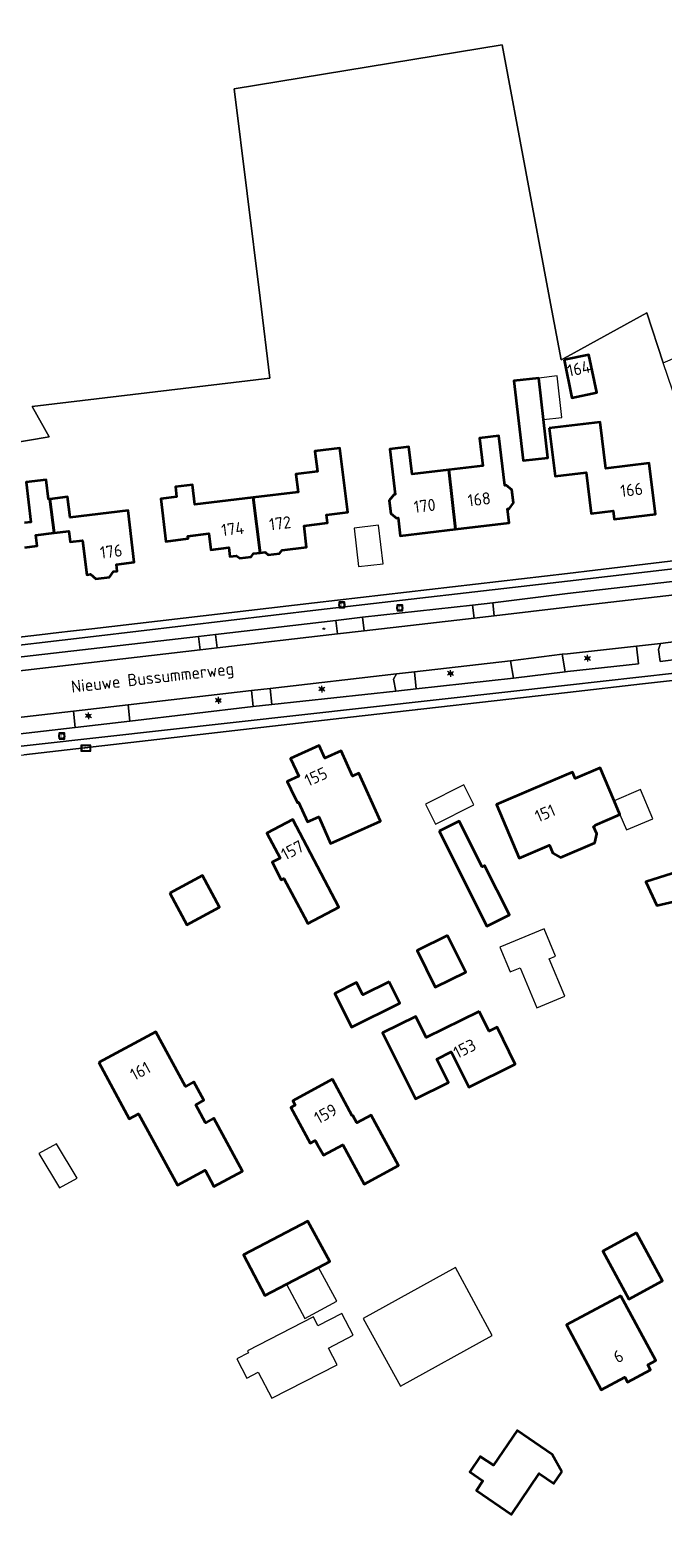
# Model space of a CAD drawing. Header units: metres. Extents: x 140853 to 145288, y 474558 to 480269.
# Tile 174 of 256: x 142920 to 143014, y 478066 to 478290. Entities that reach past the tile are written whole.
import ezdxf
from ezdxf.enums import TextEntityAlignment as Align

# ---------------------------------------------------------------- set-up
doc = ezdxf.new("R2010")
doc.units = ezdxf.units.M
doc.header["$MEASUREMENT"] = 0
for name, color, linetype, lineweight in [('B-WE-GR-BOS_LOOF-G', 40, 'Continuous', 13), ('B-WE-GR-GRAS_KRUIDENRIJK-G', 80, 'Continuous', 18), ('B-WE-KL-ET_LS_OV_LICHTMAST-S', 190, 'Continuous', 18), ('B-WE-KL-WATER_BRANDLEIDING_PUT-S', 150, 'Continuous', 18), ('B-WE-OG-BEBOUWING-G', 7, 'Continuous', 35), ('B-WE-OG-BEBOUWING_BIJGEBOUW-G', 7, 'Continuous', 18), ('B-WE-OG-BEBOUWING_HUISNUMMER-T18', 10, 'Continuous', 18), ('B-WE-OG-BEBOUWING_LUIFEL-G', 7, 'Continuous', 18), ('B-WE-OG-BEBOUWING_STRAATNAAM-T18', 10, 'Continuous', 18), ('B-WE-OG-TERREIN_ERF-G', 7, 'Continuous', 18), ('B-WE-RI-GWA_RIOOLPUT-S', 30, 'Continuous', 18), ('B-WE-RI-TERREINKAST-S', 7, 'Continuous', 18), ('B-WE-VH-VERHARDING_ASFALT-G', 252, 'Continuous', 18), ('B-WE-VH-VERHARDING_GRASBETONSTEEN-G', 70, 'Continuous', 18), ('X-XX-XX-ALGEMEEN-S', 7, 'Continuous', 18)]:
    doc.layers.add(name, color=color, linetype=linetype, lineweight=lineweight)
doc.styles.add('NLCS-ISO', font='txt')

# ---------------------------------------------------------------- blocks, each defined once
blk = doc.blocks.new('SRI-TERREINKAST-SO')
at = {"ltscale": 0.1}
h = blk.add_hatch(color=256, dxfattribs=at)
h.paths.add_polyline_path([(3.9, 2.1), (-3.4, 2.1), (-3.4, -2.4), (3.9, -2.4)])
h.paths.add_polyline_path([(3.4, 1.6), (-2.9, 1.6), (-2.9, -1.9), (3.4, -1.9)], flags=16)
at = {"flags": 128}
for points in [[(3.9, 2.1), (-3.4, 2.1), (-3.4, -2.4), (3.9, -2.4)], [(3.4, 1.6), (-2.9, 1.6), (-2.9, -1.9), (3.4, -1.9)]]:
    blk.add_lwpolyline(points, close=True, dxfattribs=at)
at = {"style": 'NLCS-ISO'}
blk.add_text('RI', height=1.8, dxfattribs=at).set_placement((-0.9, -1))
blk = doc.blocks.new('SIE-WEG_AFVALBAK_TYPE_01')
for radius in [0.25, 0.156]:
    blk.add_circle((0, 0), radius)
blk = doc.blocks.new('B-SIE-WEG_LICHTMAST-SO')
at = {"ltscale": 0.1}
for p, q in [((-1.1, 0.6), (-2.2, 1.3)), ((0, 1.3), (0, 2.5)), ((1.1, 0.6), (2.2, 1.3)), ((-1.1, -0.6), (-2.2, -1.3)), ((0, -1.3), (0, -2.5)), ((1.1, -0.6), (2.2, -1.3))]:
    blk.add_line(p, q, dxfattribs=at)
at = {"flags": 128}
for points in [[(-1.2, 0.5), (1.2, 0.5)], [(-1.2, -0.5), (1.2, -0.5)]]:
    blk.add_lwpolyline(points, dxfattribs=at)
at = {"ltscale": 0.1}
blk.add_circle((0, 0), 1.27, dxfattribs=at)
at = {"style": 'NLCS-ISO'}
blk.add_attdef('TYPE', text='', height=1.8, dxfattribs=at).set_placement((0, 2.5), align=Align.BOTTOM_CENTER)
blk = doc.blocks.new('SRI-PUT_INSPECTIE-SO')
at = {"lineweight": -3, "flags": 128}
blk.add_lwpolyline([(-2, -2), (2, -2), (2, 2), (-2, 2)], close=True, dxfattribs=at)
at = {"lineweight": -3, "ltscale": 1.5}
blk.add_circle((0, 0), 2, dxfattribs=at)
at = {"ltscale": 0.1, "style": 'NLCS-ISO'}
blk.add_text('I', height=2.5, dxfattribs=at).set_placement((0, 0), align=Align.MIDDLE_CENTER)
blk = doc.blocks.new('SIE-WEG_STRAATPOT_BRANDKRAAN-SO')
blk.add_ellipse((0, 0), major_axis=(-0.729, 0), ratio=0.685994)
at = {"style": 'NLCS-ISO'}
blk.add_text('BR', height=0.4, dxfattribs=at).set_placement((-0.3, -0.2))

msp = doc.modelspace()

# ---------------------------------------------------------------- linework, layer by layer
at = {"layer": 'B-WE-GR-BOS_LOOF-G', "ltscale": 0.2, "flags": 128}
msp.add_lwpolyline([(142906.056, 478226.553), (142923.308, 478229.459), (142920.771, 478233.968), (142955.985, 478238.149), (142954.516, 478250), (142950.681, 478280.946), (142990.329, 478287.466), (142997.349, 478250), (142999.063, 478240.851), (143000, 478241.365), (143011.759, 478247.81), (143014.16, 478240.401), (143036.318, 478250), (143088.961, 478272.807), (143117.498, 478285.127), (143127.809, 478289.653), (143147.634, 478260.609), (143154.896, 478250), (143161.607, 478240.197), (143163.975, 478240.919), (143166.888, 478241.807)], dxfattribs=at)
at = {"layer": 'B-WE-GR-GRAS_KRUIDENRIJK-G', "ltscale": 0.2, "flags": 128}
for points in [[(142986.193, 478202.622), (142989.173, 478202.968), (142988.945, 478204.89), (142985.966, 478204.538), (142986.193, 478202.622)], [(142965.966, 478200.305), (142969.911, 478200.763), (142969.68, 478202.75), (142965.734, 478202.291), (142965.966, 478200.305)], [(142948.181, 478198.235), (142947.946, 478200.222), (142945.399, 478199.919), (142945.63, 478197.933), (142948.181, 478198.235)], [(143013.78, 478198.885), (143013.466, 478197.988), (143013.716, 478196.192), (143016.844, 478196.576), (143016.43, 478199.195), (143013.78, 478198.885)], [(142992.006, 478193.744), (142999.655, 478194.663), (142999.242, 478197.284), (142991.557, 478196.314), (142992.006, 478193.744)], [(142974.703, 478194.376), (142974.262, 478193.577), (142974.59, 478191.809), (142977.596, 478192.135), (142977.35, 478194.673), (142974.703, 478194.376)], [(142956.017, 478192.211), (142953.247, 478191.896), (142953.505, 478189.519), (142956.277, 478189.82), (142956.017, 478192.211)], [(142927.18, 478186.454), (142935.244, 478187.393), (142934.986, 478189.773), (142926.922, 478188.832), (142927.18, 478186.454)]]:
    msp.add_lwpolyline(points, close=True, dxfattribs=at)
at = {"layer": 'B-WE-OG-BEBOUWING-G', "ltscale": 0.2, "flags": 128}
for points in [[(142999.508, 478240.847), (143000.662, 478235.254), (143004.334, 478236.012), (143003.181, 478241.604), (142999.508, 478240.847)], [(142995.766, 478238.152), (142992.079, 478237.728), (142993.433, 478225.93), (142997.12, 478226.353), (142996.471, 478232.016), (142995.766, 478238.152)], [(142997.319, 478230.726), (142998.175, 478223.617), (143002.759, 478224.169), (143003.487, 478218.112), (143006.783, 478218.509), (143006.931, 478217.278), (143013.008, 478218.01), (143012.1, 478225.555), (143005.686, 478224.783), (143004.861, 478231.634), (142997.319, 478230.726)], [(142983.439, 478215.767), (142982.445, 478224.562), (142977.037, 478223.912), (142976.548, 478227.983), (142973.708, 478227.642), (142974.516, 478220.92), (142974.307, 478220.895), (142973.643, 478220.05), (142973.878, 478218.094), (142974.723, 478217.43), (142974.932, 478217.455), (142975.253, 478214.784), (142983.439, 478215.767)], [(142983.439, 478215.767), (142991.398, 478216.723), (142991.149, 478218.799), (142991.357, 478218.824), (142992.021, 478219.669), (142991.786, 478221.625), (142990.941, 478222.289), (142990.733, 478222.264), (142989.854, 478229.581), (142987.004, 478229.239), (142987.493, 478225.168), (142982.445, 478224.562), (142983.439, 478215.767)], [(142953.49, 478220.481), (142954.511, 478212.284), (142955.256, 478212.374), (142955.724, 478211.999), (142957.412, 478212.203), (142957.778, 478212.679), (142961.411, 478213.117), (142961.026, 478216.304), (142964.501, 478216.724), (142964.357, 478217.915), (142967.484, 478218.293), (142966.339, 478227.774), (142962.636, 478227.327), (142962.997, 478224.339), (142959.82, 478223.955), (142960.142, 478221.284), (142953.49, 478220.481)], [(142954.511, 478212.284), (142953.49, 478220.481), (142944.864, 478219.438), (142944.513, 478222.337), (142941.982, 478222.032), (142942.159, 478220.562), (142939.816, 478220.279), (142940.577, 478213.985), (142943.893, 478214.386), (142943.848, 478214.753), (142946.946, 478215.127), (142947.233, 478212.744), (142949.894, 478213.066), (142950.054, 478211.745), (142951.037, 478211.864), (142951.505, 478211.489), (142953.193, 478211.693), (142953.558, 478212.169), (142954.511, 478212.284)], [(142923.412, 478220.255), (142924.035, 478215.224), (142926.235, 478215.484), (142926.423, 478213.895), (142928.26, 478214.113), (142928.86, 478209.048), (142929.416, 478209.114), (142930.2, 478208.446), (142932.226, 478208.686), (142932.832, 478209.519), (142933.369, 478209.582), (142933.251, 478210.575), (142935.902, 478210.889), (142934.995, 478218.556), (142926.405, 478217.538), (142926.046, 478220.567), (142923.412, 478220.255)], [(142963.238, 478173.107), (142964.962, 478169.266), (142968.128, 478170.687), (142972.334, 478172.575), (142969.147, 478179.673), (142968.208, 478179.251), (142966.524, 478183), (142964.088, 478181.907), (142963.261, 478183.75), (142959.043, 478181.856), (142960.23, 478179.21), (142958.51, 478178.438), (142959.068, 478177.318), (142960.039, 478175.277), (142960.221, 478175.359), (142961.52, 478172.467), (142963.189, 478173.216), (142963.238, 478173.107)], [(143006.898, 478175.586), (143004.828, 478180.465), (143001.146, 478178.903), (143000.755, 478179.823), (142994.919, 478177.348), (142989.505, 478175.052), (142992.875, 478167.107), (142997.323, 478169.015), (142997.815, 478167.855), (142998.97, 478167.205), (143004.053, 478169.369), (143004.348, 478170.669), (143003.869, 478171.791), (143004.118, 478171.897), (143004.079, 478171.989), (143007.761, 478173.551), (143006.898, 478175.586)], [(142961.07, 478158.343), (142961.563, 478157.405), (142966.166, 478159.824), (142959.341, 478172.81), (142955.535, 478170.81), (142957.479, 478167.11), (142956.284, 478166.481), (142957.643, 478163.897), (142958.041, 478164.106), (142961.07, 478158.343)], [(142981.023, 478171.068), (142988.081, 478157.044), (142991.404, 478158.717), (142987.744, 478165.988), (142987.378, 478165.803), (142983.979, 478172.556), (142981.023, 478171.068)], [(143019.915, 478173.325), (143015.791, 478172.385), (143017.378, 478165.423), (143011.599, 478163.593), (143013.227, 478160.104), (143022.45, 478162.207), (143019.915, 478173.325)], [(142941.153, 478161.924), (142943.692, 478157.231), (142948.538, 478159.852), (142946, 478164.545), (142941.153, 478161.924)], [(142982.263, 478155.663), (142977.747, 478153.426), (142980.438, 478147.996), (142984.954, 478150.233), (142982.263, 478155.663)], [(142973.616, 478148.799), (142969.706, 478146.856), (142968.802, 478148.676), (142965.573, 478147.072), (142968.05, 478142.087), (142975.188, 478145.634), (142973.616, 478148.799)], [(142986.932, 478144.417), (142979.11, 478140.541), (142977.552, 478143.675), (142972.636, 478141.232), (142977.496, 478131.453), (142982.412, 478133.896), (142980.69, 478137.362), (142982.803, 478138.412), (142985.402, 478133.182), (142992.289, 478136.605), (142989.578, 478142.058), (142988.396, 478141.471), (142986.932, 478144.417)], [(142930.677, 478136.822), (142935.169, 478128.52), (142936.535, 478129.263), (142942.288, 478118.675), (142946.382, 478120.899), (142947.695, 478118.483), (142951.913, 478120.774), (142947.664, 478128.595), (142946.434, 478127.926), (142944.997, 478130.571), (142946.209, 478131.275), (142944.738, 478133.981), (142943.49, 478133.303), (142939.102, 478141.38), (142930.677, 478136.822)], [(142965.24, 478134.372), (142959.382, 478131.197), (142959.73, 478130.555), (142959.054, 478130.189), (142961.915, 478124.915), (142962.653, 478125.316), (142963.006, 478124.665), (142963.032, 478124.679), (142963.885, 478123.106), (142966.769, 478124.669), (142969.923, 478118.849), (142975.004, 478121.603), (142970.964, 478129.058), (142968.836, 478127.905), (142968.236, 478129.012), (142968.166, 478128.974), (142965.24, 478134.372)], [(142963.185, 478106.513), (142964.853, 478107.385), (142961.6, 478113.36), (142952.066, 478108.375), (142955.218, 478102.347), (142958.41, 478104.017), (142963.185, 478106.513)], [(143010.232, 478111.632), (143005.233, 478108.937), (143009.073, 478101.814), (143014.072, 478104.51), (143010.232, 478111.632)], [(143007.894, 478102.329), (142999.849, 478097.992), (143005.01, 478088.391), (143008.487, 478090.266), (143008.881, 478089.535), (143012.287, 478091.372), (143011.894, 478092.103), (143013.067, 478092.735), (143007.894, 478102.329)], [(142999.167, 478076.274), (142997.719, 478078.835), (142992.557, 478082.358), (142989.051, 478077.22), (142987.11, 478078.545), (142985.543, 478076.249), (142987.484, 478074.924), (142986.52, 478073.512), (142991.724, 478069.961), (142995.839, 478075.991), (142997.978, 478074.531), (142999.167, 478076.274)]]:
    msp.add_lwpolyline(points, close=True, dxfattribs=at)
msp.add_lwpolyline([(142919.69, 478213.098), (142921.537, 478213.317), (142921.349, 478214.906), (142924.035, 478215.224), (142923.412, 478220.255), (142923.412, 478220.255), (142923.226, 478220.233), (142922.888, 478223.084), (142919.898, 478222.729), (142920.594, 478216.85), (142919.65, 478216.739)], dxfattribs=at)
at = {"layer": 'B-WE-OG-BEBOUWING_BIJGEBOUW-G', "ltscale": 0.2, "flags": 128}
for points in [[(142995.766, 478238.152), (142996.471, 478232.016), (142999.181, 478232.327), (142998.477, 478238.463), (142995.766, 478238.152)], [(142992.982, 478150.872), (142995.457, 478144.942), (142999.616, 478146.678), (142997.312, 478152.199), (142998.228, 478152.588), (142996.54, 478156.632), (142990.017, 478153.91), (142991.536, 478150.268), (142992.982, 478150.872)], [(142921.77, 478123.385), (142924.837, 478118.289), (142927.438, 478119.712), (142924.371, 478124.808), (142921.77, 478123.385)], [(142963.185, 478106.513), (142958.41, 478104.017), (142961.157, 478098.961), (142965.876, 478101.525), (142963.185, 478106.513)], [(142969.757, 478098.969), (142975.291, 478088.957), (142988.841, 478096.446), (142983.426, 478106.524), (142969.757, 478098.969)], [(142962.399, 478099.214), (142952.648, 478094.186), (142952.804, 478093.884), (142951.069, 478092.989), (142952.546, 478090.124), (142954.258, 478091.006), (142956.253, 478087.137), (142965.903, 478092.112), (142964.628, 478094.586), (142968.277, 478096.468), (142966.605, 478099.71), (142963.081, 478097.893), (142962.399, 478099.214)]]:
    msp.add_lwpolyline(points, close=True, dxfattribs=at)
at = {"layer": 'B-WE-OG-BEBOUWING_LUIFEL-G', "ltscale": 0.2, "flags": 128}
for points in [[(142972.042, 478216.363), (142968.418, 478215.927), (142969.1, 478210.248), (142972.724, 478210.683), (142972.042, 478216.363)], [(142980.483, 478172.14), (142986.164, 478174.999), (142984.68, 478177.947), (142978.999, 478175.088), (142980.483, 478172.14)], [(143007.761, 478173.551), (143008.726, 478171.277), (143012.638, 478172.937), (143010.811, 478177.245), (143006.898, 478175.586), (143007.761, 478173.551)]]:
    msp.add_lwpolyline(points, close=True, dxfattribs=at)
at = {"layer": 'B-WE-OG-TERREIN_ERF-G', "ltscale": 0.2, "flags": 128}
for points in [[(142911.964, 478199.002), (142921.871, 478200.161), (142924.716, 478200.475), (142926.443, 478200.71), (142929.627, 478201.053), (142962.548, 478204.862), (143000, 478209.229), (143004.114, 478209.709), (143023.844, 478212.093), (143014.16, 478240.401), (143011.759, 478247.81), (143000, 478241.365), (143000, 478241.365), (142999.063, 478240.851), (142997.349, 478250), (142990.329, 478287.466), (142950.681, 478280.946), (142954.516, 478250), (142955.985, 478238.149), (142920.771, 478233.968), (142923.308, 478229.459), (142906.056, 478226.553)], [(142919.65, 478216.739), (142920.594, 478216.85), (142919.898, 478222.729), (142922.888, 478223.084), (142923.226, 478220.233), (142923.412, 478220.255), (142926.046, 478220.567), (142926.405, 478217.538), (142934.995, 478218.556), (142935.902, 478210.889), (142933.251, 478210.575), (142933.369, 478209.582), (142932.832, 478209.519), (142932.226, 478208.686), (142930.2, 478208.446), (142929.416, 478209.114), (142928.86, 478209.048), (142928.26, 478214.113), (142926.423, 478213.895), (142926.235, 478215.484), (142924.035, 478215.224), (142924.035, 478215.224), (142921.349, 478214.906), (142921.537, 478213.317), (142919.69, 478213.098)]]:
    msp.add_lwpolyline(points, dxfattribs=at)
for points in [[(142999.508, 478240.847), (143003.181, 478241.604), (143004.334, 478236.012), (143000.662, 478235.254), (142999.508, 478240.847)], [(142996.471, 478232.016), (142997.12, 478226.353), (142993.433, 478225.93), (142992.079, 478237.728), (142995.766, 478238.152), (142996.471, 478232.016)], [(142997.319, 478230.726), (143004.861, 478231.634), (143005.686, 478224.783), (143012.1, 478225.555), (143013.008, 478218.01), (143006.931, 478217.278), (143006.783, 478218.509), (143003.487, 478218.112), (143002.759, 478224.169), (142998.175, 478223.617), (142997.319, 478230.726)], [(142982.445, 478224.562), (142987.493, 478225.168), (142987.004, 478229.239), (142989.854, 478229.581), (142990.733, 478222.264), (142990.941, 478222.289), (142991.786, 478221.625), (142992.021, 478219.669), (142991.357, 478218.824), (142991.149, 478218.799), (142991.398, 478216.723), (142983.439, 478215.767), (142975.253, 478214.784), (142974.932, 478217.455), (142974.723, 478217.43), (142973.878, 478218.094), (142973.643, 478220.05), (142974.307, 478220.895), (142974.516, 478220.92), (142973.708, 478227.642), (142976.548, 478227.983), (142977.037, 478223.912), (142982.445, 478224.562)], [(142953.49, 478220.481), (142960.142, 478221.284), (142959.82, 478223.955), (142962.997, 478224.339), (142962.636, 478227.327), (142966.339, 478227.774), (142967.484, 478218.293), (142964.357, 478217.915), (142964.501, 478216.724), (142961.026, 478216.304), (142961.411, 478213.117), (142957.778, 478212.679), (142957.412, 478212.203), (142955.724, 478211.999), (142955.256, 478212.374), (142954.511, 478212.284), (142953.558, 478212.169), (142953.193, 478211.693), (142951.505, 478211.489), (142951.037, 478211.864), (142950.054, 478211.745), (142949.894, 478213.066), (142947.233, 478212.744), (142946.946, 478215.127), (142943.848, 478214.753), (142943.893, 478214.386), (142940.577, 478213.985), (142939.816, 478220.279), (142942.159, 478220.562), (142941.982, 478222.032), (142944.513, 478222.337), (142944.864, 478219.438), (142953.49, 478220.481)], [(142968.128, 478170.687), (142964.962, 478169.266), (142963.238, 478173.107), (142963.189, 478173.216), (142961.52, 478172.467), (142960.221, 478175.359), (142960.039, 478175.277), (142959.068, 478177.318), (142958.51, 478178.438), (142960.23, 478179.21), (142959.043, 478181.856), (142963.261, 478183.75), (142964.088, 478181.907), (142966.524, 478183), (142968.208, 478179.251), (142969.147, 478179.673), (142972.334, 478172.575), (142968.128, 478170.687)], [(143001.146, 478178.903), (143004.828, 478180.465), (143006.898, 478175.586), (143007.761, 478173.551), (143004.079, 478171.989), (143004.118, 478171.897), (143003.869, 478171.791), (143004.348, 478170.669), (143004.053, 478169.369), (142998.97, 478167.205), (142997.815, 478167.855), (142997.323, 478169.015), (142992.875, 478167.107), (142989.505, 478175.052), (142994.919, 478177.348), (143000.755, 478179.823), (143001.146, 478178.903)], [(142956.284, 478166.481), (142957.479, 478167.11), (142955.535, 478170.81), (142959.341, 478172.81), (142966.166, 478159.824), (142961.563, 478157.405), (142961.07, 478158.343), (142958.041, 478164.106), (142957.643, 478163.897), (142956.284, 478166.481)], [(142981.023, 478171.068), (142983.979, 478172.556), (142987.378, 478165.803), (142987.744, 478165.988), (142991.404, 478158.717), (142988.081, 478157.044), (142981.023, 478171.068)], [(143019.915, 478173.325), (143022.45, 478162.207), (143013.227, 478160.104), (143011.599, 478163.593), (143017.378, 478165.423), (143015.791, 478172.385), (143019.915, 478173.325)], [(142941.153, 478161.924), (142946, 478164.545), (142948.538, 478159.852), (142943.692, 478157.231), (142941.153, 478161.924)], [(142982.263, 478155.663), (142984.954, 478150.233), (142980.438, 478147.996), (142977.747, 478153.426), (142982.263, 478155.663)], [(142973.616, 478148.799), (142975.188, 478145.634), (142968.05, 478142.087), (142965.573, 478147.072), (142968.802, 478148.676), (142969.706, 478146.856), (142973.616, 478148.799)], [(142986.932, 478144.417), (142988.396, 478141.471), (142989.578, 478142.058), (142992.289, 478136.605), (142985.402, 478133.182), (142982.803, 478138.412), (142980.69, 478137.362), (142982.412, 478133.896), (142977.496, 478131.453), (142972.636, 478141.232), (142977.552, 478143.675), (142979.11, 478140.541), (142986.932, 478144.417)], [(142930.677, 478136.822), (142939.102, 478141.38), (142943.49, 478133.303), (142944.738, 478133.981), (142946.209, 478131.275), (142944.997, 478130.571), (142946.434, 478127.926), (142947.664, 478128.595), (142951.913, 478120.774), (142947.695, 478118.483), (142946.382, 478120.899), (142942.288, 478118.675), (142936.535, 478129.263), (142935.169, 478128.52), (142930.677, 478136.822)], [(142961.915, 478124.915), (142959.054, 478130.189), (142959.73, 478130.555), (142959.382, 478131.197), (142965.24, 478134.372), (142968.166, 478128.974), (142968.236, 478129.012), (142968.836, 478127.905), (142970.964, 478129.058), (142975.004, 478121.603), (142969.923, 478118.849), (142966.769, 478124.669), (142963.885, 478123.106), (142963.032, 478124.679), (142963.006, 478124.665), (142962.653, 478125.316), (142961.915, 478124.915)], [(142958.41, 478104.017), (142955.218, 478102.347), (142952.066, 478108.375), (142961.6, 478113.36), (142964.853, 478107.385), (142963.185, 478106.513), (142958.41, 478104.017)], [(143010.232, 478111.632), (143014.072, 478104.51), (143009.073, 478101.814), (143005.233, 478108.937), (143010.232, 478111.632)], [(143007.894, 478102.329), (143013.067, 478092.735), (143011.894, 478092.103), (143012.287, 478091.372), (143008.881, 478089.535), (143008.487, 478090.266), (143005.01, 478088.391), (142999.849, 478097.992), (143007.894, 478102.329)], [(142999.167, 478076.274), (142997.978, 478074.531), (142995.839, 478075.991), (142991.724, 478069.961), (142986.52, 478073.512), (142987.484, 478074.924), (142985.543, 478076.249), (142987.11, 478078.545), (142989.051, 478077.22), (142992.557, 478082.358), (142997.719, 478078.835), (142999.167, 478076.274)]]:
    msp.add_lwpolyline(points, close=True, dxfattribs=at)
msp.add_lwpolyline([(143014.746, 478061.451), (143024.31, 478077.496), (143026.642, 478081.427), (143026.642, 478081.427, 0.0751609), (143043.752, 478121.501), (143043.752, 478121.501), (143043.633, 478124.349), (143043.609, 478124.928), (143048.982, 478158.731), (143049.664, 478163.875), (143051.364, 478167.273), (143056.602, 478177.621), (143060.407, 478185.137), (143060.407, 478185.137, 0.1461738), (143060.533, 478187.258), (143060.533, 478187.258), (143059.319, 478196.752), (143057.534, 478198.08), (143011.112, 478192.874), (143000, 478191.612), (142967.912, 478187.965), (142919.576, 478182.383)], format="xyb", dxfattribs=at)
at = {"layer": 'B-WE-VH-VERHARDING_ASFALT-G', "ltscale": 0.2, "flags": 128}
for points in [[(143070.563, 478216.785), (143070.401, 478217.954), (143062.372, 478216.837), (143023.844, 478212.093), (143004.114, 478209.709), (143000, 478209.229), (142962.548, 478204.862), (142929.627, 478201.053), (142926.443, 478200.71), (142924.716, 478200.475), (142921.871, 478200.161), (142911.964, 478199.002), (142912.101, 478197.823), (142929.868, 478199.897), (142963.158, 478203.867), (143000, 478208.109), (143036.358, 478212.341), (143062.463, 478215.651), (143070.563, 478216.785)], [(143063.353, 478199.823), (143000, 478192.721), (142920.96, 478183.878), (142913.814, 478183.062), (142913.965, 478181.756), (142919.576, 478182.383), (142967.912, 478187.965), (143000, 478191.612), (143011.112, 478192.874), (143057.534, 478198.08), (143063.227, 478198.642), (143063.411, 478198.66), (143063.353, 478199.823)]]:
    msp.add_lwpolyline(points, close=True, dxfattribs=at)
for points in [[(143036.358, 478212.341), (143000, 478208.109), (142963.158, 478203.867), (142929.868, 478199.897), (142912.101, 478197.823)], [(142912.301, 478196.101), (142945.399, 478199.919), (142947.946, 478200.222), (142965.734, 478202.291), (142969.68, 478202.75), (142985.966, 478204.538), (142988.945, 478204.89), (143000, 478206.253), (143021.995, 478208.799)], [(143022.23, 478206.812), (143000, 478204.242), (142989.173, 478202.968), (142986.193, 478202.622), (142969.911, 478200.763), (142965.966, 478200.305), (142948.181, 478198.235), (142945.63, 478197.933), (142912.536, 478194.073)], [(142913.814, 478183.062), (142920.96, 478183.878), (143000, 478192.721), (143063.353, 478199.823)], [(142914.925, 478187.454), (142926.922, 478188.832), (142934.986, 478189.773), (142953.247, 478191.896), (142956.017, 478192.211), (142974.703, 478194.376), (142977.35, 478194.673), (142991.557, 478196.314), (142999.242, 478197.284), (143000, 478197.35), (143010.236, 478198.491), (143013.78, 478198.885), (143016.43, 478199.195)], [(143016.844, 478196.576), (143013.716, 478196.192), (143013.466, 478197.988), (143013.78, 478198.885), (143010.236, 478198.491), (143010.529, 478195.852), (143000, 478194.701), (142999.655, 478194.663), (142992.006, 478193.744), (142977.596, 478192.135), (142974.59, 478191.809), (142956.277, 478189.82), (142953.505, 478189.519), (142935.244, 478187.393), (142927.18, 478186.454), (142915.185, 478185.06)]]:
    msp.add_lwpolyline(points, dxfattribs=at)
at = {"layer": 'B-WE-VH-VERHARDING_GRASBETONSTEEN-G', "ltscale": 0.2, "flags": 128}
for points in [[(142989.173, 478202.968), (143000, 478204.242), (143022.23, 478206.812), (143021.995, 478208.799), (143000, 478206.253), (142988.945, 478204.89), (142989.173, 478202.968)], [(142969.911, 478200.763), (142986.193, 478202.622), (142985.966, 478204.538), (142969.68, 478202.75), (142969.911, 478200.763)], [(142948.181, 478198.235), (142965.966, 478200.305), (142965.734, 478202.291), (142947.946, 478200.222), (142948.181, 478198.235)], [(142945.63, 478197.933), (142945.399, 478199.919), (142912.301, 478196.101), (142887.742, 478193.268), (142887.985, 478191.21), (142912.536, 478194.073), (142945.63, 478197.933)], [(143000, 478194.701), (143010.529, 478195.852), (143010.236, 478198.491), (143000, 478197.35), (142999.242, 478197.284), (142999.655, 478194.663), (143000, 478194.701)], [(142992.006, 478193.744), (142991.557, 478196.314), (142977.35, 478194.673), (142977.596, 478192.135), (142992.006, 478193.744)], [(142974.59, 478191.809), (142974.262, 478193.577), (142974.703, 478194.376), (142956.017, 478192.211), (142956.277, 478189.82), (142974.59, 478191.809)], [(142935.244, 478187.393), (142953.505, 478189.519), (142953.247, 478191.896), (142934.986, 478189.773), (142935.244, 478187.393)], [(142926.922, 478188.832), (142914.925, 478187.454), (142915.185, 478185.06), (142927.18, 478186.454), (142926.922, 478188.832)]]:
    msp.add_lwpolyline(points, close=True, dxfattribs=at)

# ---------------------------------------------------------------- block references
at = {"layer": 'B-WE-KL-ET_LS_OV_LICHTMAST-S', "xscale": 0.2, "yscale": 0.2, "zscale": 0.2}
for p in [(143002.956, 478196.683), (142982.697, 478194.439), (142963.642, 478192.121), (142948.342, 478190.456), (142929.117, 478188.165)]:
    msp.add_blockref('B-SIE-WEG_LICHTMAST-SO', p, dxfattribs=at)
at = {"layer": 'B-WE-KL-WATER_BRANDLEIDING_PUT-S', "xscale": 0.2, "yscale": 0.2, "zscale": 0.2}
msp.add_blockref('SIE-WEG_STRAATPOT_BRANDKRAAN-SO', (142963.938, 478201.05), dxfattribs=at)
at = {"layer": 'B-WE-RI-GWA_RIOOLPUT-S', "xscale": 0.2, "yscale": 0.2, "zscale": 0.2}
for p in [(142966.633, 478204.574), (142975.192, 478204.129), (142925.171, 478185.171)]:
    msp.add_blockref('SRI-PUT_INSPECTIE-SO', p, dxfattribs=at)
at = {"layer": 'B-WE-RI-TERREINKAST-S', "xscale": 0.2, "yscale": 0.2, "zscale": 0.2}
msp.add_blockref('SRI-TERREINKAST-SO', (142928.699, 478183.419), dxfattribs=at)
at = {"layer": 'X-XX-XX-ALGEMEEN-S', "xscale": 0.2, "yscale": 0.2, "zscale": 0.2}
msp.add_blockref('SIE-WEG_AFVALBAK_TYPE_01', (142977.726, 478189.075), dxfattribs=at)

# ---------------------------------------------------------------- texts
at = {"layer": 'B-WE-OG-BEBOUWING_HUISNUMMER-T18', "style": 'NLCS-ISO'}
for s, rotation, p in [('164', 11.7, (143001.69, 478239.55)), ('168', 6.8, (142986.942, 478220.216)), ('166', 6.9, (143009.492, 478221.615)), ('170', 6.8, (142978.869, 478219.247)), ('174', 6.9, (142950.465, 478215.824)), ('172', 6.9, (142957.482, 478216.672)), ('176', 6.8, (142932.479, 478212.497)), ('155', 24.2, (142962.79, 478179.154)), ('151', 23, (142996.692, 478173.755)), ('157', 27.7, (142959.298, 478168.269)), ('153', 26.4, (142984.797, 478138.895)), ('161', 28.4, (142936.793, 478135.583)), ('159', 28.5, (142964.217, 478129.268)), ('6', 28.4, (143007.534, 478093.353))]:
    msp.add_text(s, height=1.8, rotation=rotation, dxfattribs=at).set_placement(p, align=Align.MIDDLE_CENTER)
at = {"layer": 'B-WE-OG-BEBOUWING_STRAATNAAM-T18', "style": 'NLCS-ISO'}
msp.add_text('Nieuwe Bussummerweg', height=1.8, rotation=6.5, dxfattribs=at).set_placement((142938.601, 478193.827), align=Align.MIDDLE_CENTER)

doc.saveas('drawing.dxf')
